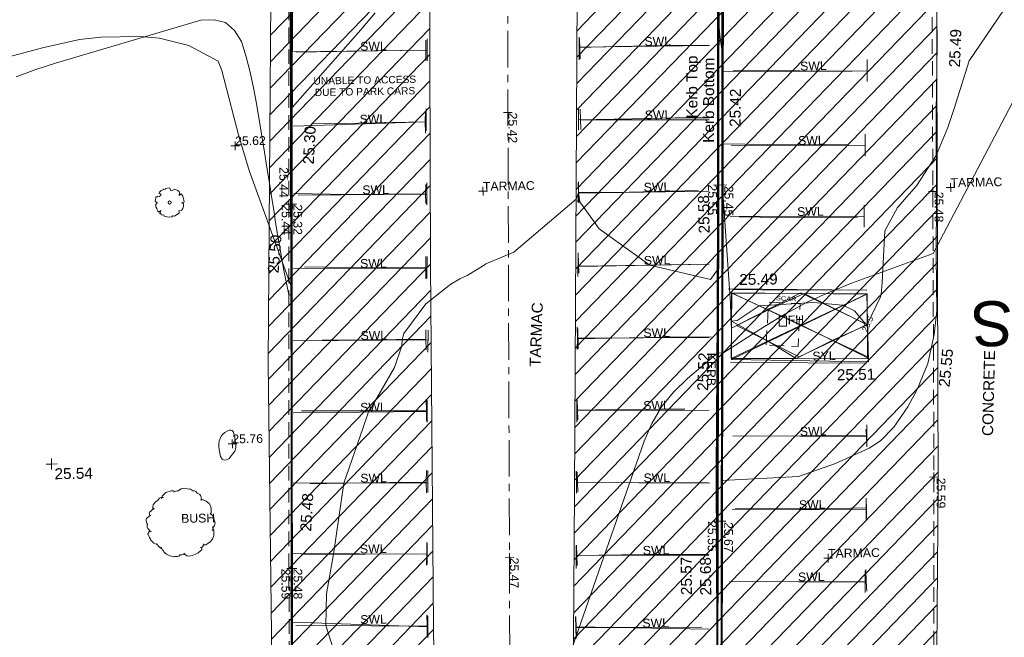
# Model space of a CAD drawing. Header units: millimetres. Extents: x -290717 to 520720, y -88450 to 287762.
# Tile 127 of 256: x -246548 to -212884, y 118484 to 139616. Entities that reach past the tile are written whole.
import ezdxf

# ---------------------------------------------------------------- set-up
doc = ezdxf.new("R2010")
doc.units = ezdxf.units.MM
for name, pattern in [('IMPORT-CENTER _6_', [2000, 1250, -250, 250, -250]), ('IMPORT-DASHED _2_', [750, 500, -250]), ('IMPORT-UG_ELEC_STREET LIGHTING_QLB2 _2_', [2700, 1500, -300, 0, -250, 150, -300, 0, -200])]:
    doc.linetypes.add(name, pattern=pattern)
for name, color, linetype, lineweight, true_color in [('00_TOPO_KERB_BOTTOM', 1, 'Continuous', 9, 0xff0000), ('00_TOPO_KERB_TOP', 7, 'Continuous', 9, 0xa500a5), ('00_TOPO_LEVEL_SPOT', 7, 'Continuous', 9, 0x666666), ('00_TOPO_ROAD_MARKING_WHITE_CONTINUOUS', 7, 'Continuous', 9, 0x999999), ('00_TOPO_ROAD_MARKING_WHITE_DASH', 7, 'Continuous', 9, 0x999999), ('00_TOPO_ROAD_MARKING_YELLOW_CONTINUOUS', 40, 'Continuous', 9, 0xffbf00), ('01_DTM_CONTOUR_MNR', 7, 'Continuous', 9, 0xa5a552), ('01_DTM_CONTOUR_MNR_LABELS', 7, 'Continuous', 9, 0xa5a552), ('12333-PUM-2D-U-0001-C01 - Rev2_REVIT IMPORT_dwg', 7, 'Continuous', 9, 0x767676), ('BUSH', 7, 'Continuous', 9, 0x00a500), ('BUSH_TXT', 7, 'Continuous', 9, 0x00a500), ('CONTOURS_MINOR', 7, 'Continuous', 9, 0x00a5a5), ('FIRE_HYDRANT', 5, 'Continuous', 9, 0x0000ff), ('FIRE_HYDRANT_TXT', 5, 'Continuous', 9, 0x0000ff), ('FORM_LINE', 7, 'IMPORT-DASHED _2_', 9, 0x00a500), ('FORM_LINE_RMK', 7, 'Continuous', 9, 0x00a500), ('KERB_BOTTOM', 7, 'Continuous', 9, 0x0000a5), ('KERB_BOTTOM_LVL', 7, 'Continuous', 9, 0x0000a5), ('KERB_BOTTOM_TXT', 7, 'Continuous', 9, 0x0000a5), ('KERB_TOP', 2, 'Continuous', 9, 0xffff00), ('KERB_TOP_LVL', 2, 'Continuous', 9, 0xffff00), ('MARKINGS_WHITE_LINE', 7, 'Continuous', 9, 0xc0c0c0), ('MARKINGS_WHITE_LINE_TXT', 7, 'Continuous', 9, 0xc0c0c0), ('MARKINGS_YELLOW_LINE', 7, 'Continuous', 9, 0xc0c0c0), ('MARKINGS_YELLOW_LINE_TXT', 7, 'Continuous', 9, 0xc0c0c0), ('PUM-UNABLE TO SURVEY', 190, 'Continuous', 9, 0x7f00ff), ('ROAD_CROWNLINE', 7, 'IMPORT-CENTER _6_', 9, 0xa500a5), ('ROAD_CROWNLINE_LVL', 7, 'Continuous', 9, 0xa500a5), ('ROAD_MARKINGS', 7, 'Continuous', 9, 0xc0c0c0), ('SPOT_HEIGHTS_LVL', 7, 'Continuous', 9, 0x00a500), ('TREE', 7, 'Continuous', 9, 0x00a500)]:
    doc.layers.add(name, color=color, linetype=linetype, lineweight=lineweight, true_color=true_color)
for name, color, linetype, lineweight in [('00_TOPO_ROAD_TEXT', 7, 'Continuous', 9), ('00_TOPO_SURFACE', 7, 'Continuous', 9), ('00_TOPO_SURVEY_TEXT', 7, 'Continuous', 9), ('CHANGE_OF_SURFACE', 7, 'IMPORT-DASHED _2_', 9), ('CHANGE_OF_SURFACE_LVL', 7, 'Continuous', 9), ('Text', 7, 'Continuous', 9), ('TEXT_TXT', 7, 'Continuous', 9)]:
    doc.layers.add(name, color=color, linetype=linetype, lineweight=lineweight)
doc.styles.add('Arial_1', font='arial.ttf', dxfattribs={"height": 250})
doc.styles.add('Arial_10', font='arial.ttf', dxfattribs={"height": 1536.319028})
doc.styles.add('Arial_2', font='arial.ttf', dxfattribs={"width": 1.208535, "height": 150})
doc.styles.add('Arial_3', font='arial.ttf', dxfattribs={"height": 300})
doc.styles.add('Swis721 Lt BT_1', font='swissl.ttf', dxfattribs={"height": 200})
doc.styles.add('Swis721 Lt BT_18', font='swissl.ttf', dxfattribs={"width": 0.426144, "height": 1600.487118})
doc.styles.add('Swis721 Lt BT_2', font='swissl.ttf', dxfattribs={"height": 375})

# ---------------------------------------------------------------- blocks, each defined once
blk = doc.blocks.new('12333-PUM-2D-U-0001-C01 - Rev2_REVIT IMPORT_dwg_MM-2077200-Site Location Plan Existing')
at = {"layer": '00_TOPO_LEVEL_SPOT', "color": 254, "true_color": 0xcccccc, "flags": 128}
for points in [[(0, -500), (0, 0), (-500, 0)], [(500, 0), (0, 0), (0, 500)]]:
    blk.add_lwpolyline(points, dxfattribs=at)
blk = doc.blocks.new('12333-PUM-2D-U-0001-C01 - Rev2_REVIT IMPORT_dwg_MGS62954_T2_Galway_ITM_3d_Rev1-2077680-Site Location Plan Existing')
at = {"layer": '00_TOPO_KERB_BOTTOM', "color": 254, "true_color": 0xcccccc, "flags": 128}
for points in [[(533666741, 725674112), (533666836, 725678340), (533666890, 725681164), (533667020, 725690066), (533667091, 725695023), (533667168, 725700001), (533667247, 725704364), (533667292, 725707682), (533667319, 725711907)], [(533681963, 725712446), (533681892, 725707713), (533681769, 725700271), (533681638, 725692734), (533681555, 725688763), (533681427, 725683395), (533681313, 725675166)], [(533681727, 725660504), (533681153, 725660502), (533681177, 725661375), (533681299, 725665774), (533681346, 725668584), (533681457, 725674865), (533681560, 725679707), (533681698, 725686986), (533682056, 725707130), (533682109, 725712430)]]:
    blk.add_lwpolyline(points, dxfattribs=at)
at = {"layer": '00_TOPO_KERB_TOP', "color": 254, "true_color": 0xcccccc, "flags": 128}
for points in [[(533666720, 725674113), (533666814, 725678340), (533666869, 725681165), (533666998, 725690066), (533667070, 725695023), (533667147, 725700001), (533667226, 725704364), (533667271, 725707682), (533667290, 725711909)], [(533681985, 725712445), (533681914, 725707713), (533681790, 725700270), (533681660, 725692734), (533681577, 725688762), (533681448, 725683395), (533681335, 725675166)], [(533681713, 725660482), (533681131, 725660480), (533681155, 725661376), (533681278, 725665775), (533681324, 725668584), (533681436, 725674865), (533681538, 725679708), (533681676, 725686986), (533681956, 725702702), (533682035, 725707130), (533682060, 725712430)]]:
    blk.add_lwpolyline(points, dxfattribs=at)
at = {"layer": '00_TOPO_ROAD_MARKING_WHITE_CONTINUOUS', "color": 254, "true_color": 0xcccccc}
for p, q in [((533671750, 725698040), (533671750, 725697680)), ((533671690, 725695580), (533671690, 725695190)), ((533671660, 725693120), (533671660, 725692790)), ((533676880, 725693070), (533676860, 725692740)), ((533676840, 725690950), (533676810, 725690200)), ((533671620, 725690600), (533671620, 725690210)), ((533671580, 725688150), (533671580, 725687780)), ((533671560, 725685700), (533671550, 725685340)), ((533676640, 725683160), (533676640, 725682790)), ((533671480, 725680800), (533671470, 725680420)), ((533676590, 725680660), (533676580, 725680210)), ((533671450, 725678330), (533671450, 725677970)), ((533676540, 725678200), (533676540, 725677820))]:
    blk.add_line(p, q, dxfattribs=at)
at = {"layer": '00_TOPO_ROAD_MARKING_WHITE_CONTINUOUS', "color": 254, "true_color": 0xcccccc, "flags": 128}
for points in [[(533671760, 725698380), (533671750, 725698040), (533670100, 725698040), (533667314, 725698040)], [(533677000, 725698390), (533677000, 725698030), (533676990, 725697610)], [(533677000, 725698030), (533678240, 725698050), (533680060, 725698050), (533681450, 725698040)], [(533671700, 725695960), (533671690, 725695580), (533669410, 725695580), (533667840, 725695580)], [(533676940, 725695920), (533676930, 725695560), (533676920, 725695210)], [(533676930, 725695560), (533678750, 725695560), (533680230, 725695570), (533681410, 725695550)], [(533671670, 725693440), (533671660, 725693120), (533669030, 725693140), (533667159, 725693209)], [(533676890, 725693440), (533676880, 725693070), (533678620, 725693060), (533680980, 725693070)], [(533671630, 725690980), (533671620, 725690600), (533669610, 725690620), (533667470, 725690700)], [(533676824, 725690560), (533679280, 725690550), (533681260, 725690550)], [(533671590, 725688470), (533671580, 725688150), (533669560, 725688160), (533668030, 725688180)], [(533676760, 725688480), (533676760, 725688080), (533676750, 725687700)], [(533676760, 725688070), (533679710, 725688070), (533681330, 725688060)], [(533671560, 725686100), (533671560, 725685700), (533669080, 725685740), (533667287, 725685769)], [(533676700, 725686000), (533676700, 725685630), (533676690, 725685220)], [(533676700, 725685630), (533677980, 725685630), (533679610, 725685610), (533680393, 725685600)], [(533671520, 725683650), (533671510, 725683250), (533671510, 725682890)], [(533676640, 725683540), (533676640, 725683160), (533678780, 725683110), (533681150, 725683060)], [(533671510, 725683250), (533670260, 725683270), (533668690, 725683270), (533667535, 725683270)], [(533671490, 725681180), (533671480, 725680800), (533669380, 725680830), (533667200, 725680870)], [(533676590, 725681000), (533676590, 725680660), (533678910, 725680650), (533681120, 725680610)], [(533671450, 725678720), (533671450, 725678330), (533669540, 725678370), (533666960, 725678430)], [(533676530, 725678570), (533676540, 725678200), (533678790, 725678150), (533680840, 725678130)]]:
    blk.add_lwpolyline(points, dxfattribs=at)
at = {"layer": '00_TOPO_ROAD_MARKING_WHITE_DASH', "color": 254, "true_color": 0xcccccc}
for p, q in [((533686580, 725684580), (533686570, 725684790)), ((533686540, 725682110), (533686540, 725682350)), ((533686490, 725679590), (533686480, 725680010))]:
    blk.add_line(p, q, dxfattribs=at)
at = {"layer": '00_TOPO_ROAD_MARKING_WHITE_DASH', "color": 254, "true_color": 0xcccccc, "flags": 128}
for points in [[(533686310, 725697060), (533684060, 725697090), (533681878, 725697114)], [(533686100, 725694540), (533683360, 725694600), (533681834, 725694656)], [(533686410, 725692050), (533684520, 725692070), (533682360, 725692150)], [(533682109, 725689662), (533683080, 725689640), (533686680, 725689560)], [(533681980, 725687180), (533684620, 725687110), (533686630, 725687060)], [(533686590, 725684250), (533686580, 725684580), (533684400, 725684620), (533682230, 725684640)], [(533686540, 725681750), (533686540, 725682110), (533684920, 725682110), (533682050, 725682160)], [(533686500, 725679260), (533686490, 725679590), (533684530, 725679620), (533681810, 725679680)]]:
    blk.add_lwpolyline(points, dxfattribs=at)
at = {"layer": '00_TOPO_ROAD_MARKING_YELLOW_CONTINUOUS', "color": 254, "true_color": 0xcccccc}
blk.add_line((533682000, 725687310), (533686690, 725689440), dxfattribs=at)
at = {"layer": '00_TOPO_ROAD_MARKING_YELLOW_CONTINUOUS', "color": 254, "true_color": 0xcccccc, "flags": 128}
blk.add_lwpolyline([(533682000, 725687310), (533684230, 725687260), (533686660, 725687210), (533686690, 725689440), (533682064, 725689543)], close=True, dxfattribs=at)
for points in [[(533684540, 725689488), (533683307, 725688943), (533682264, 725688450), (533682030, 725688340)], [(533682036, 725688580), (533683259, 725687882), (533684230, 725687260), (533685472, 725687863), (533686676, 725688380), (533684540, 725689488)], [(533682064, 725689543), (533684430, 725688400), (533686661, 725687250)]]:
    blk.add_lwpolyline(points, dxfattribs=at)
at = {"layer": '00_TOPO_SURFACE', "color": 254, "true_color": 0xcccccc, "flags": 128}
blk.add_lwpolyline([(533689400, 725708460), (533689340, 725705780), (533689300, 725703360), (533689250, 725700870), (533689230, 725697950), (533689160, 725695570), (533689120, 725692690), (533689070, 725690690), (533689060, 725688810), (533688960, 725688000), (533688720, 725687020), (533688350, 725686130), (533688010, 725685540), (533687530, 725684860), (533687060, 725684400), (533686670, 725684150), (533685510, 725683650), (533684240, 725683230), (533681625, 725683131)], dxfattribs=at)
at = {"layer": '01_DTM_CONTOUR_MNR', "color": 254, "true_color": 0xcccccc, "flags": 128}
for points in [[(533668336, 725677265), (533667990, 725678410), (533668032, 725679493), (533668290, 725680850), (533668690, 725683270), (533669374, 725685124), (533669566, 725685661), (533669580, 725685730), (533669672, 725685826), (533670495, 725687197), (533670749, 725687936), (533670770, 725688150), (533670835, 725688355), (533671605, 725689351), (533672472, 725690018), (533672773, 725690191), (533673034, 725690304), (533673619, 725690647), (533673679, 725690687), (533674640, 725691070), (533676799, 725692842), (533676880, 725693070), (533676929, 725692753), (533677569, 725691814), (533679280, 725690550), (533681350, 725690016), (533681590, 725690350), (533681627, 725691863), (533681646, 725692730), (533681685, 725694805), (533681726, 725696880), (533681738, 725697587), (533681770, 725698910), (533681814, 725698371), (533681870, 725697880), (533681845, 725696493), (533681844, 725696270), (533681839, 725696091), (533681804, 725693318), (533682010, 725689202), (533682030, 725688430), (533682032, 725688412), (533682040, 725688580), (533682233, 725688599), (533682998, 725689090), (533684854, 725689168), (533685857, 725689057), (533686247, 725688866), (533686675, 725688341), (533686680, 725688380), (533686692, 725688404), (533687142, 725689320), (533687168, 725689406), (533687212, 725689812), (533687333, 725691578), (533687778, 725692373), (533688445, 725693103), (533689140, 725694130), (533689554, 725695077), (533689775, 725695719), (533690320, 725697340), (533692330, 725700210)], [(533657317, 725698007), (533658650, 725698340), (533659915, 725698605), (533660650, 725698672), (533661982, 725698672), (533662650, 725698605), (533663650, 725698340), (533664650, 725697777), (533664767, 725697464), (533664842, 725697156), (533665295, 725695255), (533665641, 725694028), (533667000, 725690070), (533666883, 725681160), (533666848, 725679092), (533666834, 725678340), (533666768, 725675791)]]:
    blk.add_lwpolyline(points, dxfattribs=at)
at = {"xscale": 0.375, "yscale": 0.375, "zscale": 0.375}
blk.add_blockref('12333-PUM-2D-U-0001-C01 - Rev2_REVIT IMPORT_dwg_MM-2077200-Site Location Plan Existing', (533658710, 725684100), dxfattribs=at)
at = {"layer": '00_TOPO_KERB_BOTTOM', "color": 251, "true_color": 0x666666, "char_height": 375, "attachment_point": 1, "line_spacing_factor": 1.005062, "style": 'Swis721 Lt BT_2'}
for s, insert, width, rotation in [('Kerb Bottom', (533681173, 725694701), 3414.46, 88.8815), ('25.42', (533682088, 725695230), 1495.9, 88.3213), ('25.30', (533667478, 725694216), 1495.9, 85.9626), ('25.52', (533680822, 725686225), 1495.9, 86.828), ('25.48', (533667168, 725681658), 1495.9, 85.6321), ('25.57', (533680149, 725679239), 1495.9, 89.569)]:
    blk.add_mtext(s, dxfattribs=dict(at, insert=insert, width=width, rotation=rotation))
at = {"layer": '00_TOPO_KERB_TOP', "color": 251, "true_color": 0x666666, "char_height": 375, "attachment_point": 1, "line_spacing_factor": 1.005062, "style": 'Swis721 Lt BT_2'}
for s, insert, width, rotation in [('Kerb Top', (533680618, 725695542), 2493.17, 88.8815), ('25.58', (533680971, 725691598), 1495.9, 90.2163), ('25.50', (533666210, 725690522), 1495.9, 84.331), ('25.68', (533680807, 725679216), 1495.9, 89.569)]:
    blk.add_mtext(s, dxfattribs=dict(at, insert=insert, width=width, rotation=rotation))
at = {"layer": '00_TOPO_LEVEL_SPOT', "insert": (533658805, 725683953), "char_height": 375, "width": 1495.9, "attachment_point": 1, "line_spacing_factor": 1.005062, "style": 'Swis721 Lt BT_2'}
blk.add_mtext('25.54', dxfattribs=at)
at = {"layer": '00_TOPO_ROAD_MARKING_YELLOW_CONTINUOUS', "color": 251, "true_color": 0x666666, "char_height": 375, "width": 1495.9, "attachment_point": 1, "line_spacing_factor": 1.005062, "style": 'Swis721 Lt BT_2'}
for s, insert in [('25.49', (533682330, 725690187)), ('25.51', (533685609, 725686871))]:
    blk.add_mtext(s, dxfattribs=dict(at, insert=insert))
at = {"layer": '00_TOPO_ROAD_TEXT', "color": 251, "true_color": 0x666666, "insert": (533694592, 725687573), "char_height": 1600.5, "width": 3039.56, "attachment_point": 1, "rotation": 178.9086, "line_spacing_factor": 1.005062, "style": 'Swis721 Lt BT_18'}
blk.add_mtext('x;BUS', dxfattribs=at)
at = {"layer": '00_TOPO_SURFACE', "color": 251, "true_color": 0x666666, "char_height": 375, "width": 1495.9, "attachment_point": 1, "line_spacing_factor": 1.005062, "style": 'Swis721 Lt BT_2'}
for s, insert, rotation in [('25.49', (533689625, 725697142), 86.8182), ('25.55', (533689079, 725686227), 83.4826)]:
    blk.add_mtext(s, dxfattribs=dict(at, insert=insert, rotation=rotation))
at = {"layer": '00_TOPO_SURVEY_TEXT', "color": 251, "true_color": 0x666666, "char_height": 375, "attachment_point": 1, "line_spacing_factor": 1.005062, "style": 'Swis721 Lt BT_2'}
for s, insert, width, rotation in [('TARMAC', (533675106, 725687144), 2450.43, 86.8292), ('CONCRETE', (533690534, 725684508), 3286.24, 87.5759)]:
    blk.add_mtext(s, dxfattribs=dict(at, insert=insert, width=width, rotation=rotation))
at = {"layer": '01_DTM_CONTOUR_MNR_LABELS', "color": 251, "true_color": 0x666666, "insert": (533686603, 725688448), "char_height": 200, "width": 620.51, "attachment_point": 2, "rotation": 63.8051, "line_spacing_factor": 1.005062, "style": 'Swis721 Lt BT_1'}
blk.add_mtext('25.5', dxfattribs=at)
blk = doc.blocks.new('12333-PUM-2D-U-0001-C01 - Rev2_REVIT IMPORT_dwg_SPOT-2077713-Site Location Plan Existing')
at = {"layer": 'Text', "color": 253, "true_color": 0xaaaaaa}
for p, q in [((-500, 0), (500, 0)), ((0, 500), (0, -500))]:
    blk.add_line(p, q, dxfattribs=at)
blk = doc.blocks.new('12333-PUM-2D-U-0001-C01 - Rev2_REVIT IMPORT_dwg_TREE_1-V219-Site Location Plan Existing')
at = {"layer": 'TREE', "color": 9, "true_color": 0xaae1aa, "flags": 128}
blk.add_lwpolyline([(-230.614, 433.535), (-189.325, 457.704), (-140.987, 443.605), (-135.952, 477.845), (-64.451, 491.944), (-6.042, 500), (11.078, 490.937), (25.176, 449.648), (38.268, 405.337), (110.775, 421.45), (190.332, 451.662), (289.023, 406.344), (331.319, 368.077), (339.376, 308.661), (327.291, 238.167), (388.721, 281.47), (400.806, 286.506), (430.01, 240.181), (449.144, 202.92), (461.229, 162.638), (479.355, 113.293), (484.391, 64.955), (492.447, 13.595), (471.299, 1.511), (409.869, -15.609), (445.116, -35.75), (475.327, -59.919), (468.278, -133.434), (451.158, -208.963), (406.848, -258.308), (399.799, -285.498), (310.171, -289.527), (323.263, -326.788), (317.221, -371.098), (230.614, -428.499), (160.121, -465.76), (94.663, -457.704), (66.465, -489.93), (-26.183, -500), (-89.627, -492.951), (-161.128, -473.817), (-190.332, -462.739), (-201.41, -419.436), (-257.805, -431.521), (-283.988, -412.387), (-302.115, -380.161), (-341.39, -379.154), (-334.34, -351.964), (-313.192, -310.675), (-309.164, -272.407), (-372.608, -321.752), (-404.834, -293.555), (-426.989, -242.195), (-438.066, -201.913), (-469.285, -141.49), (-472.306, -97.18), (-485.398, -69.99), (-440.081, -26.687), (-424.975, -2.518), (-466.264, 28.701), (-492.447, 37.764), (-482.377, 93.152), (-472.306, 165.66), (-463.243, 201.913), (-416.918, 201.913), (-403.827, 220.04), (-353.474, 211.984), (-319.235, 235.146), (-289.023, 273.414), (-320.242, 304.632), (-365.559, 314.703), (-339.376, 361.027), (-277.946, 411.38)], close=True, dxfattribs=at)
blk = doc.blocks.new('12333-PUM-2D-U-0001-C01 - Rev2_REVIT IMPORT_dwg_BUSHES-2077801-Site Location Plan Existing')
at = {"layer": 'BUSH', "color": 254, "true_color": 0xeaeaea, "flags": 128}
for points in [[(-221, 284), (-213, 313), (-169, 355), (-109, 373), (-80, 373), (-67, 365)], [(-78, 357), (-51, 372), (-28, 366)], [(-36, 366), (5, 393), (60, 398), (80, 393), (93, 387), (104, 390), (137, 369), (158, 368), (171, 360), (186, 342), (217, 326), (227, 313), (232, 293), (236, 262)], [(-346, -90), (-362, -77), (-369, -64), (-382, -54), (-389, -38), (-389, -41), (-388, -21), (-383, -3), (-390, 10), (-400, 30), (-400, 40), (-399, 50), (-394, 60), (-372, 79), (-362, 89), (-343, 96), (-348, 94), (-358, 102), (-361, 112), (-363, 124), (-360, 134), (-349, 141), (-333, 154), (-325, 163), (-317, 168), (-306, 176), (-311, 168), (-319, 176), (-322, 194), (-315, 216), (-305, 231), (-288, 248), (-269, 262), (-256, 277), (-242, 289), (-234, 294), (-219, 299), (-195, 298)], [(225, 265), (257, 262), (290, 246), (321, 220), (339, 187), (345, 151), (344, 116), (336, 94)], [(331, 111), (362, 78), (378, 32), (388, -3), (379, -31), (365, -51), (359, -73), (350, -91)], [(-275, -235), (-296, -230), (-316, -221), (-334, -203), (-349, -186), (-354, -173), (-364, -157), (-371, -137), (-379, -122), (-381, -116), (-375, -97), (-364, -84), (-359, -80)], [(354, -48), (371, -86), (370, -147), (353, -186), (328, -218), (299, -237), (275, -249), (254, -249)], [(-229, -282), (-247, -271), (-268, -253), (-277, -238), (-288, -228)], [(-19, -359), (-33, -373), (-54, -378), (-83, -377), (-99, -379), (-106, -376), (-119, -373), (-138, -368), (-158, -357), (-173, -349), (-189, -336), (-202, -323), (-209, -310), (-222, -294), (-229, -280), (-237, -270)], [(229, -276), (229, -308), (212, -322), (186, -340), (156, -356), (119, -370), (85, -377), (58, -371), (38, -355), (23, -342)], [(246, -238), (248, -253), (238, -273), (211, -280)], [(33, -353), (2, -359), (-11, -359), (-22, -354)]]:
    blk.add_lwpolyline(points, dxfattribs=at)
blk = doc.blocks.new('12333-PUM-2D-U-0001-C01 - Rev2_REVIT IMPORT_dwg_SPOT-2077769-Site Location Plan Existing')
at = {"layer": 'CHANGE_OF_SURFACE_LVL', "color": 253, "true_color": 0xaaaaaa}
for p, q in [((-500, 0), (500, 0)), ((0, 500), (0, -500))]:
    blk.add_line(p, q, dxfattribs=at)
blk = doc.blocks.new('12333-PUM-2D-U-0001-C01 - Rev2_REVIT IMPORT_dwg_SPOT-2077770-Site Location Plan Existing')
at = {"layer": 'KERB_BOTTOM_LVL', "color": 9, "true_color": 0xaaaae1}
for p, q in [((-500, 0), (500, 0)), ((0, 500), (0, -500))]:
    blk.add_line(p, q, dxfattribs=at)
blk = doc.blocks.new('12333-PUM-2D-U-0001-C01 - Rev2_REVIT IMPORT_dwg_SPOT-2077810-Site Location Plan Existing')
at = {"layer": 'KERB_TOP_LVL', "color": 51, "true_color": 0xffffaa}
for p, q in [((-500, 0), (500, 0)), ((0, 500), (0, -500))]:
    blk.add_line(p, q, dxfattribs=at)
blk = doc.blocks.new('12333-PUM-2D-U-0001-C01 - Rev2_REVIT IMPORT_dwg_SPOT-2077774-Site Location Plan Existing')
at = {"layer": 'ROAD_CROWNLINE_LVL', "color": 254, "true_color": 0xe1aae1}
for p, q in [((-500, 0), (500, 0)), ((0, 500), (0, -500))]:
    blk.add_line(p, q, dxfattribs=at)
blk = doc.blocks.new('12333-PUM-2D-U-0001-C01 - Rev2_REVIT IMPORT_dwg_SPOT-2077775-Site Location Plan Existing')
at = {"layer": 'SPOT_HEIGHTS_LVL', "color": 9, "true_color": 0xaae1aa}
for p, q in [((-500, 0), (500, 0)), ((0, 500), (0, -500))]:
    blk.add_line(p, q, dxfattribs=at)
blk = doc.blocks.new('12333-PUM-2D-U-0001-C01 - Rev2_REVIT IMPORT_dwg-1620468-Site Location Plan Existing')
at = {"layer": 'PUM-UNABLE TO SURVEY', "true_color": 0xffffd4}
h = blk.add_hatch(dxfattribs=at)
h.set_pattern_fill('FP_7', style=0, pattern_type=2)
h.set_pattern_definition([(45, (17806.85, 71259.64), (-441.942, 441.942), [])])
h.paths.add_polyline_path([(30061, 27760), (30456, 39449), (30533, 50623), (30585, 62474), (30708, 75059), (30853, 85624), (30968, 97010), (31259, 114210), (19365, 114631), (4354, 114760), (4389, 108427), (17157, 108318), (26261, 108435), (25725, 96363), (25402, 84043), (25100, 71572), (25029, 58626), (24920, 45261), (24821, 38014), (24564, 37097), (24378, 36217), (20238, 32661), (5660, 33301), (5349, 28242), (24233, 27869), (28527, 27789)])
h.paths.add_polyline_path([(25887, 27906), (25925, 28364), (26420, 28287), (26414, 27906)])
h.paths.add_polyline_path([(24820, 113860), (24827, 114241), (25392, 114241), (25385, 113860)])
h = blk.add_hatch(dxfattribs=at)
h.set_pattern_fill('FP_9', style=0, pattern_type=2)
h.set_pattern_definition([(45, (41634.35, 69554.64), (-441.942, 441.942), [])])
h.paths.add_polyline_path([(37524, 27750), (39719, 27734), (40542, 44739), (43956, 44452), (45297, 43875), (45942, 43357), (47453, 44739), (47563, 52799), (47921, 67000), (48177, 83645), (48562, 104775), (48297, 103601), (47929, 102488), (47053, 100891), (45417, 99175), (44013, 98203), (42941, 97754), (41983, 97456), (41128, 97333), (41324, 111276), (36515, 111376), (36230, 97556), (35878, 83860), (35491, 66994), (35043, 48528), (34714, 32297), (35058, 31026), (35949, 29460), (36787, 28355), (37497, 27772)])
h.paths.add_polyline_path([(40894, 44733), (41013, 51147), (43184, 51147), (43067, 44975), (40898, 44975)])
at = {"layer": 'CHANGE_OF_SURFACE', "color": 253, "true_color": 0xaaaaaa, "flags": 128}
for points in [[(25433, 49544), (25684, 64532), (25731, 67669), (25896, 76996), (26087, 87422), (26299, 101632), (26411, 109424), (26456, 111762), (30295, 111709), (30412, 111779), (30498, 111892), (30558, 111996), (30674, 112266), (30747, 112480), (30791, 112708), (30794, 113020), (30763, 113357), (30681, 113597), (30356, 114091), (28929, 114138), (25761, 114211), (25754, 113572), (24661, 113575), (24666, 114349), (24746, 114348)], [(47322, 42013), (47786, 67274), (48052, 86810), (48499, 104462)]]:
    blk.add_lwpolyline(points, dxfattribs=at)
at = {"layer": 'CONTOURS_MINOR', "color": 254, "true_color": 0xaae1e1, "flags": 128}
for points in [[(26111, 83340), (26104, 82734), (26098, 82128), (26091, 81522), (26078, 80309), (28459, 82920), (28966, 83492)], [(33098, 55639), (37899, 68670), (38179, 69272), (38516, 69834), (38938, 70335), (39418, 70795), (40468, 71649), (40648, 71639), (42083, 72527), (42813, 72945), (43559, 73330), (44329, 73664), (45115, 73964), (47888, 74919), (50682, 80017)], [(16653, 81516), (17326, 81750), (18008, 81959), (23000, 83342), (23452, 83349), (23842, 83244), (24139, 82971), (24375, 82586), (24523, 82059), (24654, 81528), (24761, 80992), (24852, 80452), (25094, 78792), (25170, 78260), (25246, 77728), (25321, 77195), (25395, 76662), (25424, 76455), (25485, 76026), (25550, 75598), (25619, 75170), (25690, 74743), (25838, 73889), (25868, 73889), (25918, 73889), (25904, 72598), (25897, 71952), (25890, 71307), (25882, 70661), (25875, 70015), (25848, 67669), (25812, 65337), (25810, 65202), (25808, 65068), (25806, 64933), (25804, 64798), (25800, 64529), (25720, 60568)]]:
    blk.add_lwpolyline(points, dxfattribs=at)
blk.add_lwpolyline([(23504, 69167), (23575, 69221), (23656, 69264), (23736, 69293), (23780, 69297), (23819, 69288), (23848, 69262), (23871, 69224), (23884, 69170), (23896, 69116), (23906, 69061), (23913, 69005), (23937, 68797), (23938, 68779), (23939, 68760), (23938, 68741), (23936, 68723), (23927, 68648), (23923, 68630), (23918, 68612), (23909, 68596), (23899, 68581), (23701, 68327), (23613, 68280), (23535, 68270), (23470, 68315), (23414, 68398), (23369, 68646), (23359, 68741), (23361, 68834), (23377, 68926), (23404, 69017), (23449, 69097)], close=True, dxfattribs=at)
at = {"layer": 'FIRE_HYDRANT', "color": 161, "true_color": 0xaaaaff, "flags": 128}
blk.add_lwpolyline([(42831, 72519), (42583, 72528), (42595, 72871), (42843, 72863)], close=True, dxfattribs=at)
at = {"layer": 'FORM_LINE', "color": 9, "true_color": 0xaae1aa, "flags": 128}
blk.add_lwpolyline([(42133, 71892), (42232, 73357), (43316, 73284), (43218, 71819)], close=True, dxfattribs=at)
at = {"layer": 'KERB_BOTTOM', "color": 9, "true_color": 0xaaaae1, "flags": 128}
for points in [[(25440, 42937), (25803, 64530), (25850, 67667), (26014, 76994), (26206, 87420), (26417, 101630), (26530, 109422), (26572, 111642), (30327, 111590), (30492, 111689), (30597, 111826), (30665, 111942), (30785, 112224), (30861, 112450), (30910, 112696), (30912, 113025), (30879, 113382), (30789, 113650), (30421, 114208), (28932, 114256), (25639, 114331), (25633, 113690), (24780, 113693), (24785, 114348)], [(40309, 54650), (40530, 65891), (40754, 77392), (40935, 86952), (41094, 97370), (41835, 97440)], [(41129, 111275), (40986, 101954), (40758, 86955), (40577, 77395), (40353, 65895), (40131, 54656), (39988, 49448), (39943, 42479)]]:
    blk.add_lwpolyline(points, dxfattribs=at)
at = {"layer": 'KERB_TOP', "color": 51, "true_color": 0xffffaa, "flags": 128}
for points in [[(25402, 42938), (25764, 64531), (25811, 67668), (25976, 76994), (26167, 87421), (26378, 101631)], [(40281, 54656), (40491, 65892), (40722, 77393), (40896, 86953), (41055, 97407)], [(41013, 101954), (40785, 86955), (40611, 77395), (40380, 65894), (40170, 54660)]]:
    blk.add_lwpolyline(points, dxfattribs=at)
at = {"layer": 'MARKINGS_WHITE_LINE', "color": 254, "true_color": 0xeaeaea}
for p, q in [((30720, 82566), (30706, 81812)), ((35932, 82488), (35941, 81790)), ((26149, 82198), (30713, 82175)), ((40363, 82176), (35936, 82186)), ((41167, 81298), (45746, 81194)), ((30645, 80172), (30631, 79418)), ((35913, 80075), (35923, 79378)), ((26102, 79665), (30637, 79724)), ((40317, 79625), (35918, 79708)), ((41054, 78753), (45633, 78650)), ((30626, 77646), (30612, 76892)), ((35800, 77568), (35810, 76870)), ((26218, 77293), (30619, 77254)), ((40273, 77191), (35805, 77200)), ((40978, 76321), (45558, 76218)), ((30589, 75120), (30574, 74366)), ((35762, 75155), (35772, 74458)), ((26012, 74792), (30581, 74719)), ((40227, 74693), (35769, 74693)), ((40867, 73836), (45598, 73704)), ((30579, 72603), (30565, 71849)), ((35696, 72573), (35706, 71875)), ((25966, 72313), (30573, 72268)), ((40182, 72185), (35701, 72234)), ((30513, 70209), (30499, 69455)), ((35640, 70131), (35649, 69434)), ((25921, 69854), (30506, 69818)), ((40137, 69692), (35645, 69765)), ((40941, 68800), (45520, 68696)), ((30485, 67797), (30471, 67043)), ((25876, 67445), (30477, 67377)), ((35593, 67662), (35602, 66964)), ((40122, 67200), (35598, 67304)), ((40865, 66293), (45445, 66189)), ((30419, 65337), (30405, 64583)), ((25832, 65039), (30411, 64936)), ((35527, 65155), (35536, 64457)), ((40047, 64740), (35531, 64807)), ((40790, 63823), (45369, 63720)), ((25789, 62697), (30393, 62455)), ((30400, 62829), (30386, 62075)), ((35461, 62704), (35470, 62007)), ((40001, 62199), (35465, 62367))]:
    blk.add_line(p, q, dxfattribs=at)
at = {"layer": 'MARKINGS_WHITE_LINE', "color": 254, "true_color": 0xeaeaea, "flags": 128}
for points in [[(45754, 81595), (45746, 81194), (45740, 80841)], [(45641, 79050), (45633, 78650), (45627, 78296)], [(45565, 76619), (45558, 76218), (45551, 75865)], [(45528, 69097), (45520, 68696), (45513, 68343)], [(45452, 66590), (45445, 66189), (45438, 65836)], [(45377, 64121), (45369, 63720), (45363, 63367)]]:
    blk.add_lwpolyline(points, dxfattribs=at)
at = {"layer": 'MARKINGS_YELLOW_LINE', "color": 254, "true_color": 0xeaeaea}
for p, q in [((40933, 71418), (45607, 73567)), ((45616, 71418), (40980, 73699))]:
    blk.add_line(p, q, dxfattribs=at)
at = {"layer": 'MARKINGS_YELLOW_LINE', "color": 254, "true_color": 0xeaeaea, "flags": 128}
for points in [[(45607, 73567), (40980, 73699), (40933, 71418), (45617, 71258)], [(43254, 71465), (45593, 72530), (43350, 73652), (41130, 72573)]]:
    blk.add_lwpolyline(points, close=True, dxfattribs=at)
at = {"layer": 'PUM-UNABLE TO SURVEY', "color": 7, "true_color": 0xffffd4, "flags": 128}
for points in [[(30533, 50623), (30585, 62474), (30704, 74816), (30853, 85624), (30968, 97010), (31259, 114210), (19365, 114631), (4354, 114760), (4389, 108427), (17157, 108318), (26261, 108435), (25725, 96363), (25402, 84043), (25100, 71572), (25029, 58626)], [(35043, 48528), (35491, 66994), (35929, 86121), (36275, 99277), (36515, 111376), (41324, 111276), (41128, 97333), (41983, 97456), (42941, 97754), (44013, 98203), (45417, 99175), (47053, 100891), (47929, 102488), (48297, 103601), (48562, 104775), (48138, 81555), (47921, 67000), (47563, 52799)]]:
    blk.add_lwpolyline(points, dxfattribs=at)
at = {"layer": 'ROAD_CROWNLINE', "color": 254, "true_color": 0xe1aae1, "flags": 128}
blk.add_lwpolyline([(33014, 49544), (33440, 79997), (33992, 114159)], dxfattribs=at)
at = {"layer": 'TREE', "color": 9, "true_color": 0xaae1aa}
blk.add_ellipse((21823, 77123), major_axis=(-54.6, 1.3), ratio=0.992465, dxfattribs=at)
for name, p in [('12333-PUM-2D-U-0001-C01 - Rev2_REVIT IMPORT_dwg_MGS62954_T2_Galway_ITM_3d_Rev1-2077680-Site Location Plan Existing', (-533641080, -725615854)), ('12333-PUM-2D-U-0001-C01 - Rev2_REVIT IMPORT_dwg_TREE_1-V219-Site Location Plan Existing', (21823, 77123))]:
    blk.add_blockref(name, p)
for name, p, xscale, yscale, zscale in [('12333-PUM-2D-U-0001-C01 - Rev2_REVIT IMPORT_dwg_SPOT-2077774-Site Location Plan Existing', (33440, 79997), 0.3, 0.3, 0.3), ('12333-PUM-2D-U-0001-C01 - Rev2_REVIT IMPORT_dwg_SPOT-2077775-Site Location Plan Existing', (24098, 79023), 0.3, 0.3, 0.3), ('12333-PUM-2D-U-0001-C01 - Rev2_REVIT IMPORT_dwg_SPOT-2077713-Site Location Plan Existing', (32543, 77321), 0.3, 0.3, 0.3), ('12333-PUM-2D-U-0001-C01 - Rev2_REVIT IMPORT_dwg_SPOT-2077770-Site Location Plan Existing', (40577, 77395), 0.3, 0.3, 0.3), ('12333-PUM-2D-U-0001-C01 - Rev2_REVIT IMPORT_dwg_SPOT-2077810-Site Location Plan Existing', (40722, 77393), 0.3, 0.3, 0.3), ('12333-PUM-2D-U-0001-C01 - Rev2_REVIT IMPORT_dwg_SPOT-2077769-Site Location Plan Existing', (25896, 76996), 0.3, 0.3, 0.3), ('12333-PUM-2D-U-0001-C01 - Rev2_REVIT IMPORT_dwg_SPOT-2077810-Site Location Plan Existing', (25976, 76994), 0.3, 0.3, 0.3), ('12333-PUM-2D-U-0001-C01 - Rev2_REVIT IMPORT_dwg_SPOT-2077770-Site Location Plan Existing', (26014, 76994), 0.3, 0.3, 0.3), ('12333-PUM-2D-U-0001-C01 - Rev2_REVIT IMPORT_dwg_SPOT-2077769-Site Location Plan Existing', (47919, 77042), 0.3, 0.3, 0.3), ('12333-PUM-2D-U-0001-C01 - Rev2_REVIT IMPORT_dwg_SPOT-2077713-Site Location Plan Existing', (48529, 77170), 0.3, 0.3, 0.3), ('12333-PUM-2D-U-0001-C01 - Rev2_REVIT IMPORT_dwg_SPOT-2077775-Site Location Plan Existing', (23824, 68830), 0.3, 0.3, 0.3), ('12333-PUM-2D-U-0001-C01 - Rev2_REVIT IMPORT_dwg_BUSHES-2077801-Site Location Plan Existing', (22027, 66141), 3, 3, 3), ('12333-PUM-2D-U-0001-C01 - Rev2_REVIT IMPORT_dwg_SPOT-2077769-Site Location Plan Existing', (47786, 67274), 0.3, 0.3, 0.3), ('12333-PUM-2D-U-0001-C01 - Rev2_REVIT IMPORT_dwg_SPOT-2077770-Site Location Plan Existing', (40353, 65895), 0.3, 0.3, 0.3), ('12333-PUM-2D-U-0001-C01 - Rev2_REVIT IMPORT_dwg_SPOT-2077810-Site Location Plan Existing', (40491, 65892), 0.3, 0.3, 0.3), ('12333-PUM-2D-U-0001-C01 - Rev2_REVIT IMPORT_dwg_SPOT-2077810-Site Location Plan Existing', (25764, 64531), 0.3, 0.3, 0.3), ('12333-PUM-2D-U-0001-C01 - Rev2_REVIT IMPORT_dwg_SPOT-2077770-Site Location Plan Existing', (25803, 64530), 0.3, 0.3, 0.3), ('12333-PUM-2D-U-0001-C01 - Rev2_REVIT IMPORT_dwg_SPOT-2077774-Site Location Plan Existing', (33227, 64771), 0.3, 0.3, 0.3), ('12333-PUM-2D-U-0001-C01 - Rev2_REVIT IMPORT_dwg_SPOT-2077713-Site Location Plan Existing', (44122, 64559), 0.3, 0.3, 0.3)]:
    blk.add_blockref(name, p, dxfattribs=dict(xscale=xscale, yscale=yscale, zscale=zscale))
at = {"layer": 'BUSH_TXT', "insert": (22027, 66456), "char_height": 300, "width": 1388.33, "attachment_point": 1, "line_spacing_factor": 0.941778, "style": 'Arial_3'}
blk.add_mtext('BUSH', dxfattribs=at)
at = {"layer": 'CHANGE_OF_SURFACE_LVL', "char_height": 300, "width": 1256.11, "attachment_point": 1, "rotation": 268.9468, "line_spacing_factor": 0.941778, "style": 'Arial_3'}
for s, insert in [('25.44', (25896, 78261)), ('25.48', (48280, 77028)), ('25.59', (48178, 67245))]:
    blk.add_mtext(s, dxfattribs=dict(at, insert=insert))
at = {"layer": 'FIRE_HYDRANT_TXT', "insert": (42881, 72884), "char_height": 300, "width": 664.78, "attachment_point": 1, "line_spacing_factor": 0.941778, "style": 'Arial_3'}
blk.add_mtext('FH', dxfattribs=at)
at = {"layer": 'FORM_LINE_RMK', "insert": (42499, 73567), "char_height": 150, "width": 826.39, "attachment_point": 1, "rotation": 356.1505, "line_spacing_factor": 0.941778, "style": 'Arial_2'}
blk.add_mtext('SCAR', dxfattribs=at)
at = {"layer": 'KERB_BOTTOM_LVL', "char_height": 300, "width": 1256.11, "attachment_point": 1, "line_spacing_factor": 0.941778, "style": 'Arial_3'}
for s, insert, rotation in [('25.45', (41098, 77360), 268.9468), ('25.32', (26352, 76982), 268.9468), ('25.55', (40331, 65898), 268.8731), ('25.48', (26139, 64518), 268.9468)]:
    blk.add_mtext(s, dxfattribs=dict(at, insert=insert, rotation=rotation))
at = {"layer": 'KERB_BOTTOM_TXT', "insert": (40398, 71658), "char_height": 300, "width": 1362.62, "attachment_point": 1, "rotation": 268.9468, "line_spacing_factor": 0.941778, "style": 'Arial_3'}
blk.add_mtext('KERB', dxfattribs=at)
at = {"layer": 'KERB_TOP_LVL', "char_height": 300, "width": 1256.11, "attachment_point": 1, "line_spacing_factor": 0.941778, "style": 'Arial_3'}
for s, insert, rotation in [('25.55', (40542, 77411), 268.9468), ('25.44', (25953, 76989), 268.9468), ('25.67', (40889, 65857), 268.8731), ('25.59', (25728, 64525), 268.9468)]:
    blk.add_mtext(s, dxfattribs=dict(at, insert=insert, rotation=rotation))
at = {"layer": 'MARKINGS_WHITE_LINE_TXT', "char_height": 300, "width": 1083.49, "attachment_point": 1, "line_spacing_factor": 0.941778, "style": 'Arial_3'}
for insert in [(28431, 82501), (38150, 82496), (43457, 81561), (28369, 80009), (38118, 79982), (43343, 79016), (28418, 77588), (38039, 77511), (43268, 76585), (28297, 75070), (37998, 75008), (28270, 72606), (37941, 72525), (28213, 70151), (37891, 70043), (43230, 69063), (28177, 67726), (37860, 67567), (43155, 66556), (28122, 65303), (37789, 65089), (43080, 64087), (28091, 62891), (37733, 62598)]:
    blk.add_mtext('SWL', dxfattribs=dict(at, insert=insert))
at = {"layer": 'MARKINGS_YELLOW_LINE_TXT', "insert": (43704, 71634), "char_height": 300, "width": 940.25, "attachment_point": 1, "line_spacing_factor": 0.941778, "style": 'Arial_3'}
blk.add_mtext('SYL', dxfattribs=at)
at = {"layer": 'PUM-UNABLE TO SURVEY', "color": 51, "true_color": 0xffff7f, "insert": (28567, 81319), "char_height": 250, "width": 4156.5, "attachment_point": 2, "line_spacing_factor": 0.941778, "style": 'Arial_1'}
blk.add_mtext('UNABLE TO ACCESS\\PDUE TO PARK CARS', dxfattribs=at)
at = {"layer": 'ROAD_CROWNLINE_LVL', "char_height": 300, "width": 1256.11, "attachment_point": 1, "rotation": 269.0744, "line_spacing_factor": 0.941778, "style": 'Arial_3'}
for s, insert in [('25.42', (33755, 79991)), ('25.47', (33542, 64765))]:
    blk.add_mtext(s, dxfattribs=dict(at, insert=insert))
at = {"layer": 'ROAD_MARKINGS', "insert": (53561, 71717), "char_height": 1536.3, "width": 5265.44, "attachment_point": 1, "rotation": 180, "line_spacing_factor": 0.941778, "style": 'Arial_10'}
blk.add_mtext('BUS', dxfattribs=at)
at = {"layer": 'SPOT_HEIGHTS_LVL', "char_height": 300, "width": 1256.11, "attachment_point": 1, "line_spacing_factor": 0.941778, "style": 'Arial_3'}
for s, insert in [('25.62', (24098, 79338)), ('25.76', (23824, 69145))]:
    blk.add_mtext(s, dxfattribs=dict(at, insert=insert))
at = {"layer": 'TEXT_TXT', "char_height": 300, "width": 2108.21, "attachment_point": 1, "line_spacing_factor": 0.941778, "style": 'Arial_3'}
for insert in [(32543, 77636), (48529, 77485), (44122, 64874)]:
    blk.add_mtext('TARMAC', dxfattribs=dict(at, insert=insert))

msp = doc.modelspace()

# ---------------------------------------------------------------- block references
at = {"layer": '12333-PUM-2D-U-0001-C01 - Rev2_REVIT IMPORT_dwg', "color": 254, "linetype": 'IMPORT-UG_ELEC_STREET LIGHTING_QLB2 _2_', "true_color": 0xffd4d4, "rotation": 0.9999999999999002}
msp.add_blockref('12333-PUM-2D-U-0001-C01 - Rev2_REVIT IMPORT_dwg-1620468-Site Location Plan Existing', (-261895, 55870), dxfattribs=at)

doc.saveas('drawing.dxf')
